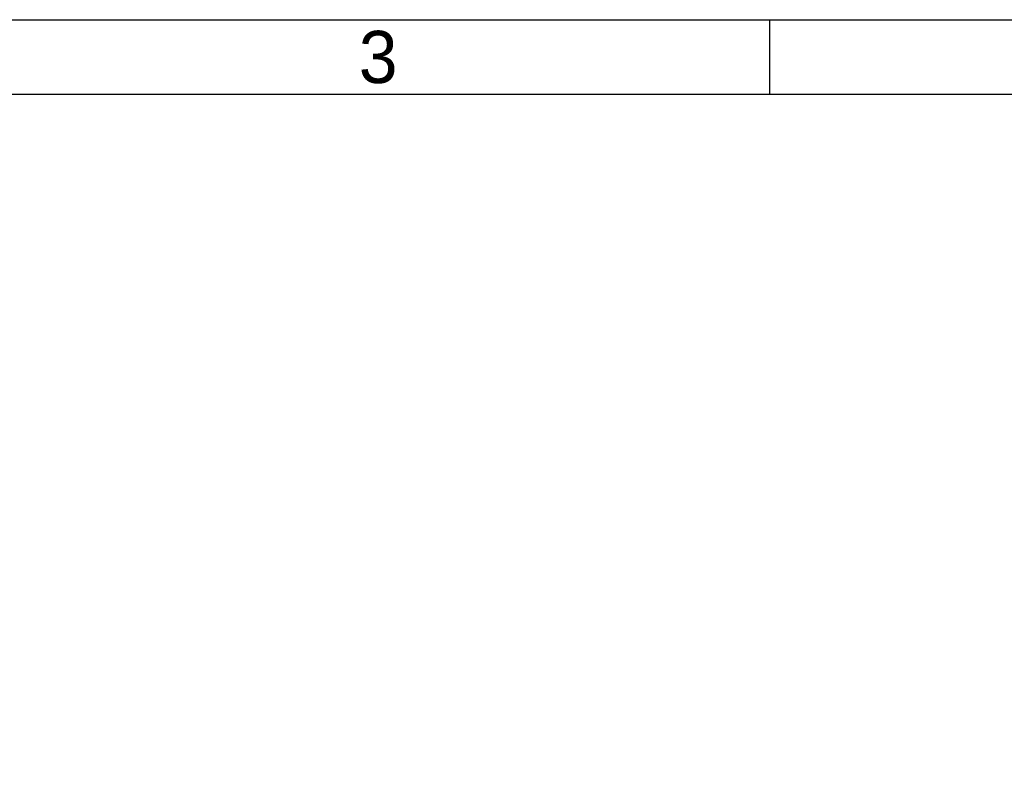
# Model space of a CAD drawing. Header units: millimetres. Extents: x 4086 to 10416, y 123 to 1549.
# Tile 151 of 256: x 6798 to 7115, y 1309 to 1549. Entities that reach past the tile are written whole.
import ezdxf
from ezdxf.enums import TextEntityAlignment as Align

# ---------------------------------------------------------------- set-up
doc = ezdxf.new("R2010")
doc.units = ezdxf.units.MM
doc.styles.add('思源黑', font='SourceHanSansCN-Normal.ttf')

# ---------------------------------------------------------------- blocks, each defined once
blk = doc.blocks.new('1')
at = {"color": 2}
blk.add_line((7039.66, 1549.22), (7039.66, 1525.22), dxfattribs=at)
for points in [[(6283.66, 123.62), (6283.66, 1549.22), (8299.66, 1549.22), (8299.66, 123.62)], [(6403.66, 147.62), (6403.66, 1525.22), (8275.66, 1525.22), (8275.66, 147.62)]]:
    blk.add_lwpolyline(points, close=True, dxfattribs=at)
at = {"color": 2, "style": '思源黑'}
blk.add_text('3', height=16.8, dxfattribs=at).set_placement((6913.66, 1537.22), align=Align.MIDDLE_CENTER)
at = {"color": 7, "style": '思源黑'}
for tag, height, p in [('编号', 19.2, (8134.84, 252.67)), ('比例', 8, (7939.66, 171.62))]:
    blk.add_attdef(tag, text='', height=height, dxfattribs=at).set_placement(p, align=Align.MIDDLE)
at = {"linetype": 'Continuous', "lineweight": 0, "ltscale": 0.3, "style": '思源黑'}
for tag, p in [('当前页', (8121.35, 207.93)), ('总页数', (8160.27, 207.93))]:
    blk.add_attdef(tag, text='', height=8, dxfattribs=at).set_placement(p, align=Align.MIDDLE)

msp = doc.modelspace()

# ---------------------------------------------------------------- block references
msp.add_blockref('1', (0, 0))

doc.saveas('drawing.dxf')
